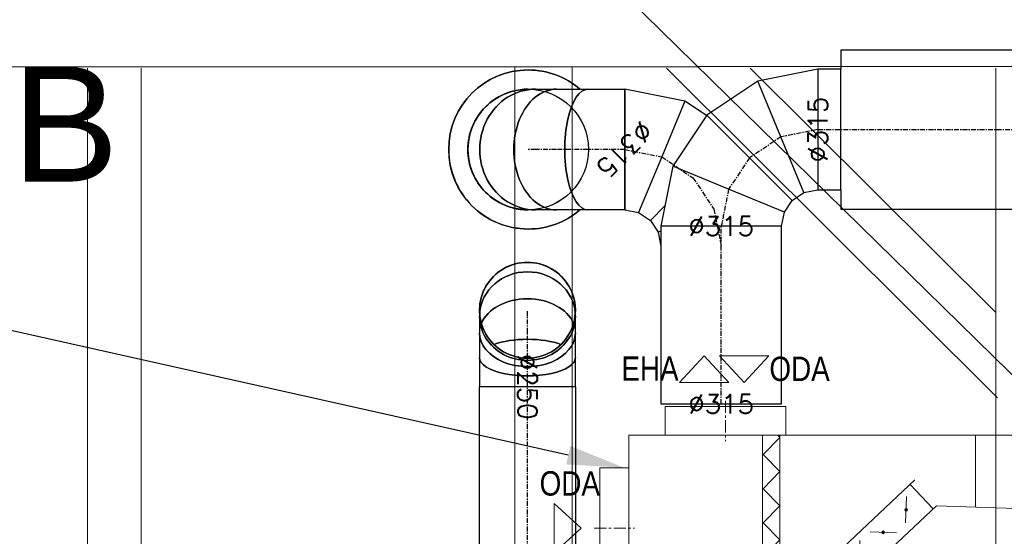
# Model space of a CAD drawing. Header units: millimetres. Extents: x -573548 to 674770, y -246895 to -89040.
# Tile 165 of 199: x 96853 to 99423, y -190646 to -189298. Entities that reach past the tile are written whole.
import ezdxf
from ezdxf import colors
from ezdxf.entities.mleader import LeaderData, LeaderLine
from ezdxf.math import Vec2, Vec3

# ---------------------------------------------------------------- set-up
doc = ezdxf.new("R2010")
doc.units = ezdxf.units.MM
for name, pattern in [('CENTER', [10.16, 6.35, -1.27, 1.27, -1.27]), ('HIDDEN', [375, 250, -125]), ('Oś', [22.225, 12.7, -3.175, 3.175, -3.175])]:
    doc.linetypes.add(name, pattern=pattern)
for name, color, linetype in [('__S_WM_OPIS', 151, 'Continuous'), ('FLUID-CZERPNY-50-DIM', 7, 'Continuous'), ('FLUID-CZERPNY-SYM', 7, 'Continuous'), ('FLUID-N2', 7, 'Continuous'), ('FLUID-N2-50-DIM', 7, 'Continuous'), ('FLUID-N2-SYM', 7, 'Continuous'), ('FLUID-WYRZUTOWY-50-DIM', 7, 'Continuous'), ('FLUID-WYRZUTOWY-SYM', 7, 'Continuous')]:
    doc.layers.add(name, color=color, linetype=linetype)
for name, color, linetype, lineweight in [('A_komin_Nr_pióra__6', 8, 'Continuous', 9), ('A_słupy wysokie_Nr_pióra__1', 8, 'Continuous', 9), ('Axial', 7, 'CENTER', 9), ('Dimensions', 7, 'Continuous', 9), ('FLUID-CZERPNY', 7, 'Continuous', 30), ('FLUID-WYRZUTOWY', 7, 'Continuous', 30), ('Hidden', 7, 'HIDDEN', 9), ('krokwie_Nr_pióra__1', 8, 'Continuous', 9), ('Main', 7, 'Continuous', 20), ('miecze_Nr_pióra__1', 8, 'Continuous', 9), ('słupki niskie_Nr_pióra__2', 8, 'Continuous', 9)]:
    doc.layers.add(name, color=color, linetype=linetype, lineweight=lineweight)
doc.styles.add('FDBES', font='simplex.shx')
doc.styles.add('SLDTEXTSTYLE2', font='TXT', dxfattribs={"width": 0.605})
doc.styles.get("Standard").update_dxf_attribs({"font": 'arial.ttf'})
doc.styles.add('WĄSKI 2', font='arial.ttf', dxfattribs={"width": 0.7})

# ---------------------------------------------------------------- blocks, each defined once
blk = doc.blocks.new('A$C685D2BB2')
at = {"layer": 'A_komin_Nr_pióra__6'}
blk.add_line((22384.4, 11594.1), (19914.4, 14013.9), dxfattribs=at)
at = {"layer": 'A_słupy wysokie_Nr_pióra__1'}
for p, q in [((17364.4, 13476.9), (20466.8, 13476.9)), ((18869.9, 13473.1), (18869.9, 11403.1)), ((19009.9, 13473.1), (19009.9, 11403.1))]:
    blk.add_line(p, q, dxfattribs=at)
at = {"layer": 'krokwie_Nr_pióra__1'}
for p, q in [((19985, 11403.1), (19985, 13476.9)), ((20135, 11403.1), (20135, 13476.9)), ((21245, 12613.1), (20380.8, 13473.1)), ((21240.1, 12715.2), (21240.1, 11383.5))]:
    blk.add_line(p, q, dxfattribs=at)
at = {"layer": 'miecze_Nr_pióra__1'}
blk.add_line((21240.1, 12835.5), (20599.3, 13473.1), dxfattribs=at)
at = {"layer": 'słupki niskie_Nr_pióra__2'}
for p, q in [((20462.1, 13477.3), (22972.8, 13477.3)), ((21240.1, 13473.1), (21240.1, 12715.2))]:
    blk.add_line(p, q, dxfattribs=at)
blk = doc.blocks.new('*U60501')
at = {"color": 220, "linetype": 'Continuous', "lineweight": -3, "extrusion": (1, 2.74201e-32, -1.83697e-16)}
for major_axis, start_param, end_param in [((0, 0, -157.5), 1.570796, 3.141593), ((0, 0, -157.5), 0, 1.570796), ((0, 0, 157.5), 3.140858, 3.141593), ((0, 0, 157.5), 0, 3.140772), ((0, 0, 157.5), 3.140772, 3.140858)]:
    blk.add_ellipse((0, 0), major_axis=major_axis, ratio=1, start_param=start_param, end_param=end_param, dxfattribs=at)
at = {"color": 220, "linetype": 'Continuous', "lineweight": -2, "extrusion": (-1, -2.74201e-32, 1.83697e-16)}
for start_param, end_param in [(1.570796, 3.141593), (0, 1.570796)]:
    blk.add_ellipse((0, 0), major_axis=(0, 0, 157.5), ratio=1, start_param=start_param, end_param=end_param, dxfattribs=at)
at = {"color": 220, "linetype": 'Continuous', "lineweight": -3, "extrusion": (1, 1.83697e-16, -7.38137e-32)}
blk.add_ellipse((0, 0), major_axis=(0, 157.5), ratio=1, start_param=0, end_param=1.570793, dxfattribs=at)
blk.add_ellipse((0, 0), major_axis=(0, 157.5), ratio=1, start_param=0, end_param=1.570793, dxfattribs=at)
at = {"color": 220, "linetype": 'Continuous', "lineweight": -3, "extrusion": (1, -1.34819e-19, -1.83562e-16)}
for start_param, end_param in [(0.000734, 1.571531), (0, 0.000734)]:
    blk.add_ellipse((0, 0), major_axis=(0, -0.1, -157.5), ratio=1, start_param=start_param, end_param=end_param, dxfattribs=at)
at = {"color": 220, "linetype": 'Continuous', "lineweight": -3, "extrusion": (1, -1.50642e-19, -1.83546e-16)}
for start_param, end_param in [(0.000821, 1.571617), (0.000086, 0.000821), (0, 0.000086)]:
    blk.add_ellipse((0, 0), major_axis=(0, -0.1, -157.5), ratio=1, start_param=start_param, end_param=end_param, dxfattribs=at)
blk = doc.blocks.new('*U60514')
at = {"color": 0, "linetype": 'ByBlock', "lineweight": -2, "extrusion": (-1, -6.74892e-32, 1.83697e-16)}
for major_axis, start_param, end_param in [((0, 0, 207.5), 1.570796, 3.141593), ((0, 0, 207.5), 0, 1.570796), ((0, 0, -207.5), 0, 0.708967)]:
    blk.add_ellipse((0, 0), major_axis=major_axis, ratio=1, start_param=start_param, end_param=end_param, dxfattribs=at)
at = {"color": 0, "linetype": 'ByBlock', "lineweight": -2, "extrusion": (1, 1.83697e-16, -3.33068e-33)}
for start_param, end_param in [(0, 1.570796), (0, 1.570796), (1.570796, 2.279759), (1.570796, 2.279755)]:
    blk.add_ellipse((0, 0), major_axis=(0, 207.5), ratio=1, start_param=start_param, end_param=end_param, dxfattribs=at)
at = {"color": 0, "linetype": 'ByBlock', "lineweight": -2, "extrusion": (1, -1.29145e-17, -1.50566e-17)}
for start_param, end_param in [(0.708967, 2.279763), (0, 0.708967)]:
    blk.add_ellipse((0, 0), major_axis=(0, -135.1, -157.5), ratio=1, start_param=start_param, end_param=end_param, dxfattribs=at)
at = {"color": 0, "linetype": 'ByBlock', "lineweight": -2, "extrusion": (1, -1.29138e-17, -1.50556e-17)}
for start_param, end_param in [(0.708972, 2.279768), (0, 0.708972)]:
    blk.add_ellipse((0, 0), major_axis=(0, -135.1, -157.5), ratio=1, start_param=start_param, end_param=end_param, dxfattribs=at)
at = {"color": 220, "linetype": 'Continuous', "lineweight": -3, "extrusion": (1, 2.74201e-32, -1.83697e-16)}
for major_axis, start_param, end_param in [((0, 0, -157.5), 1.570796, 3.141593), ((0, 0, -157.5), 0, 1.570796), ((0, 0, 157.5), 3.140493, 3.141593), ((0, 0, 157.5), 0, 3.140271), ((0, 0, 157.5), 3.140271, 3.140493)]:
    blk.add_ellipse((0, 0), major_axis=major_axis, ratio=1, start_param=start_param, end_param=end_param, dxfattribs=at)
at = {"color": 220, "linetype": 'Continuous', "lineweight": -2, "extrusion": (-1, -2.74201e-32, 1.83697e-16)}
for major_axis, start_param, end_param in [((0, 0, 157.5), 1.570796, 3.141593), ((0, 0, 157.5), 0, 1.570796), ((0, 0, -157.5), 0, 0.0011)]:
    blk.add_ellipse((0, 0), major_axis=major_axis, ratio=1, start_param=start_param, end_param=end_param, dxfattribs=at)
at = {"color": 220, "linetype": 'Continuous', "lineweight": -3, "extrusion": (-1, -1.83697e-16, -3.38709e-29)}
for start_param, end_param in [(0, 1.570796), (1.570796, 1.571896), (1.571896, 1.572118)]:
    blk.add_ellipse((0, 0), major_axis=(0, 157.5), ratio=1, start_param=start_param, end_param=end_param, dxfattribs=at)
at = {"color": 220, "linetype": 'Continuous', "lineweight": -3, "extrusion": (-1, -2.74201e-32, 1.83697e-16)}
blk.add_ellipse((0, 0), major_axis=(0, 0, 157.5), ratio=1, start_param=0, end_param=1.570796, dxfattribs=at)
at = {"color": 0, "linetype": 'ByBlock', "lineweight": -2, "extrusion": (-1, -1.98899e-16, 1.70658e-16)}
blk.add_ellipse((0, 0), major_axis=(0, -135.1, 157.5), ratio=1, start_param=0, end_param=0.708963, dxfattribs=at)
blk = doc.blocks.new('*U60516')
at = {"color": 0, "linetype": 'ByBlock', "lineweight": -2}
for p, q in [((0, 47.2, 157.5), (0, 28.1, 157.5)), ((0, 28.1, -157.5), (0, 47.2, -157.5)), ((0, 28.1, 157.5), (0, -26.6, 157.5)), ((0, -26.6, -157.5), (0, 28.1, -157.5)), ((0, -26.6, 157.5), (0, -108.3, 157.5)), ((0, -108.3, -157.5), (0, -26.6, -157.5)), ((0, -108.3, 157.5), (0, -204.8, 157.5)), ((0, -204.8, -157.5), (0, -108.3, -157.5))]:
    blk.add_line(p, q, dxfattribs=at)
at = {"color": 220, "linetype": 'Continuous', "lineweight": -2}
blk.add_line((0, -204.8, 157.5), (0, -204.8, -157.5), dxfattribs=at)
at = {"color": 220, "linetype": 'Continuous', "lineweight": -2, "extrusion": (-1, 1.11022e-16, 1.83697e-16)}
blk.add_ellipse((0, 47.2), major_axis=(0, 0, 157.5), ratio=1, start_param=0, end_param=3.141593, dxfattribs=at)
at = {"color": 220, "linetype": 'Continuous', "lineweight": -3, "extrusion": (-1, -1.83697e-16, 1.83697e-16)}
for centre, ratio in [((0, 28.1), 0.92388), ((0, -26.6), 0.707107), ((0, -108.3), 0.382683)]:
    blk.add_ellipse(centre, major_axis=(0, 0, 157.5), ratio=ratio, start_param=0, end_param=3.141593, dxfattribs=at)
at = {"color": 220, "linetype": 'Continuous', "lineweight": -3, "extrusion": (1, 1.83697e-16, -1.83697e-16)}
for centre, ratio in [((0, 28.1), 0.92388), ((0, -26.6), 0.707107), ((0, -108.3), 0.382683)]:
    blk.add_ellipse(centre, major_axis=(0, 0, -157.5), ratio=ratio, start_param=0, end_param=3.141593, dxfattribs=at)
at = {"layer": 'FLUID-WYRZUTOWY-SYM', "linetype": 'Oś', "lineweight": -3}
for p, q in [((0, 28.1), (0, 47.2)), ((0, -26.6), (0, 28.1)), ((0, -108.3), (0, -26.6)), ((0, -204.8), (0, -108.3))]:
    blk.add_line(p, q, dxfattribs=at)
blk = doc.blocks.new('*U60504')
at = {"color": 5, "linetype": 'Continuous', "lineweight": -3, "extrusion": (1, 1.6703e-48, 9.09269e-33)}
for major_axis in [(0, 0, -125), (0, 0, 125)]:
    blk.add_ellipse((0, 0), major_axis=major_axis, ratio=1, start_param=0, end_param=3.141593, dxfattribs=at)
at = {"color": 5, "linetype": 'Continuous', "lineweight": -2, "extrusion": (-1, 1.42626e-29, -4.27794e-29)}
blk.add_ellipse((0, 0), major_axis=(0, 0, 125), ratio=1, start_param=0, end_param=3.141593, dxfattribs=at)
at = {"color": 5, "linetype": 'Continuous', "lineweight": -2, "extrusion": (-1, -1.42626e-29, 4.27612e-29)}
blk.add_ellipse((0, 0), major_axis=(0, 0, -125), ratio=1, start_param=0, end_param=3.141593, dxfattribs=at)
blk = doc.blocks.new('*U60518')
at = {"color": 0, "linetype": 'ByBlock', "lineweight": -2}
for p, q in [((0, 37.5, 125), (0, 22.3, 125)), ((0, 22.3, -125), (0, 37.5, -125)), ((0, 22.3, 125), (0, -21.1, 125)), ((0, -21.1, -125), (0, 22.3, -125)), ((0, -21.1, 125), (0, -86, 125)), ((0, -86, -125), (0, -21.1, -125)), ((0, -86, 125), (0, -162.5, 125)), ((0, -162, -125), (0, -86, -125))]:
    blk.add_line(p, q, dxfattribs=at)
at = {"color": 5, "linetype": 'Continuous', "lineweight": -2}
for p, q in [((0, -162.5), (0, -162.5, 125)), ((0, -162.5, -125), (0, -162.5))]:
    blk.add_line(p, q, dxfattribs=at)
at = {"color": 5, "linetype": 'Continuous', "lineweight": -2, "extrusion": (-1, 1.11022e-16, 1.02042e-31)}
for major_axis, end_param in [((0, 0, 125), 1.570796), ((0, 0, -125), 3.141593)]:
    blk.add_ellipse((0, 37.5), major_axis=major_axis, ratio=1, start_param=0, end_param=end_param, dxfattribs=at)
at = {"color": 5, "linetype": 'Continuous', "lineweight": -2, "extrusion": (-1, -6.12323e-17, -8.32946e-32)}
blk.add_ellipse((0, 37.5), major_axis=(0, 125), ratio=1, start_param=0, end_param=1.570796, dxfattribs=at)
at = {"color": 5, "linetype": 'Continuous', "lineweight": -3, "extrusion": (-1, -6.12323e-17, 4.93038e-32)}
for centre, major_axis, ratio, start_param, end_param in [((0, 22.3), (0, 0, 125), 0.92388, 0.063272, 1.570796), ((0, 22.3), (0, 0, -125), 0.92388, 4.712389, 6.219921), ((0, -21.1), (0, 0, 125), 0.707107, 0.278084, 1.570796), ((0, -21.1), (0, 0, -125), 0.707107, 4.712389, 6.005102), ((0, 22.3), (0, 0, -125), 0.92388, 0, 3.141593), ((0, -21.1), (0, 0, -125), 0.707107, 0, 3.141593), ((0, -86), (0, 0, 125), 0.382683, 0.795684, 1.570796), ((0, -86), (0, 0, -125), 0.382683, 4.712389, 5.487501), ((0, -86), (0, 0, -125), 0.382683, 0, 3.141593)]:
    blk.add_ellipse(centre, major_axis=major_axis, ratio=ratio, start_param=start_param, end_param=end_param, dxfattribs=at)
at = {"color": 5, "linetype": 'Continuous', "lineweight": -3, "extrusion": (1, 6.12323e-17, -4.93038e-32)}
for centre, major_axis, ratio, start_param, end_param in [((0, 22.3), (0, 0, 125), 0.92388, 4.712389, 6.219913), ((0, 22.3), (0, 0, -125), 0.92388, 0.063264, 1.570796), ((0, -21.1), (0, 0, 125), 0.707107, 4.712389, 6.005101), ((0, -21.1), (0, 0, -125), 0.707107, 0.278084, 1.570796), ((0, 22.3), (0, 0, 125), 0.92388, 0, 3.141593), ((0, -21.1), (0, 0, 125), 0.707107, 0, 3.141593), ((0, -86), (0, 0, 125), 0.382683, 4.712389, 5.487501), ((0, -86), (0, 0, -125), 0.382683, 0.795684, 1.570796), ((0, -86), (0, 0, 125), 0.382683, 0, 3.141593)]:
    blk.add_ellipse(centre, major_axis=major_axis, ratio=ratio, start_param=start_param, end_param=end_param, dxfattribs=at)
at = {"layer": 'FLUID-N2-SYM', "linetype": 'Oś', "lineweight": -3}
for p, q in [((0, 22.3), (0, 37.5)), ((0, 22.3), (0, 37.5)), ((0, -21.1), (0, 22.3)), ((0, -21.1), (0, 22.3)), ((0, -86), (0, -21.1)), ((0, -86), (0, -21.1)), ((0, -162.5), (0, -86)), ((0, -87.5), (0, -86)), ((0, -162.5), (0, -162))]:
    blk.add_line(p, q, dxfattribs=at)
blk = doc.blocks.new('*U60520')
at = {"color": 0, "linetype": 'ByBlock', "lineweight": -2}
for p, q in [((-288.3, 0, -125), (-378.3, 0, -125)), ((-378.3, 0, 125), (-288.3, 0, 125)), ((393.5, 0, -125), (-28.3, 0, -125)), ((-28.3, 0, 125), (393.5, 0, 125))]:
    blk.add_line(p, q, dxfattribs=at)
at = {"color": 5, "linetype": 'Continuous', "lineweight": -2}
blk.add_line((393.5, 0, -125), (393.5, 0, 125), dxfattribs=at)
at = {"layer": 'FLUID-N2-SYM', "linetype": 'Oś', "lineweight": -3}
for p, q in [((-378.3, 0), (-288.3, 0)), ((-28.3, 0), (393.5, 0)), ((393, 0), (393.5, 0))]:
    blk.add_line(p, q, dxfattribs=at)
blk = doc.blocks.new('*U60509')
at = {"color": 0, "linetype": 'ByBlock', "lineweight": -2}
for p, q in [((-135.6, 8.8), (-173.6, -48)), ((-173.6, -48), (-204.8, -204.8)), ((137.9, -137.9), (168.6, -117.4)), ((168.6, -117.4), (204.8, -110.2)), ((117.4, -168.6), (137.9, -137.9)), ((110.2, -204.8), (117.4, -168.6))]:
    blk.add_line(p, q, dxfattribs=at)
at = {"color": 220, "linetype": 'Continuous', "lineweight": -3}
for p, q in [((-173.6, -48), (-28.1, -108.3)), ((99.7, -99.7), (137.9, -137.9)), ((152.6, -78.9), (152.7, -79.1)), ((-28.1, -108.3), (117.4, -168.6)), ((165.6, -110.2), (168.6, -117.4))]:
    blk.add_line(p, q, dxfattribs=at)
at = {"color": 220, "linetype": 'Continuous', "lineweight": -2}
for p, q in [((-47.2, -204.8), (-204.8, -204.8)), ((110.2, -204.8), (-47.2, -204.8))]:
    blk.add_line(p, q, dxfattribs=at)
at = {"layer": 'FLUID-WYRZUTOWY-SYM', "linetype": 'Oś', "lineweight": -3}
for p, q in [((26.6, -26.6), (108.3, 28.1)), ((108.3, 28.1), (204.8, 47.2)), ((-28.1, -108.3), (26.6, -26.6)), ((-47.2, -204.8), (-28.1, -108.3))]:
    blk.add_line(p, q, dxfattribs=at)
blk = doc.blocks.new('*U60526')
at = {"color": 0, "linetype": 'ByBlock', "lineweight": -2}
blk.add_line((100, 157.5), (-100, 157.5), dxfattribs=at)
blk = doc.blocks.new('*U60519')
at = {"color": 0, "linetype": 'ByBlock', "lineweight": -2}
for p, q in [((-440, 207.5), (-440, 157.5)), ((440, 207.5), (-440, 207.5)), ((440, 0), (440, 207.5)), ((-440, 157.5), (-500, 157.5)), ((500, 157.5), (440, 157.5)), ((440, -207.5), (440, 0)), ((-500, -157.5), (-440, -157.5)), ((-440, -157.5), (-440, -207.5)), ((440, -157.5), (500, -157.5)), ((-440, -207.5), (440, -207.5))]:
    blk.add_line(p, q, dxfattribs=at)
at = {"color": 150, "linetype": 'Continuous', "lineweight": -2}
for p, q in [((-500, 157.5), (-500, 0)), ((500, 0), (500, 157.5)), ((-500, 0), (-500, -157.5)), ((500, -157.5), (500, 0))]:
    blk.add_line(p, q, dxfattribs=at)
at = {"color": 150, "linetype": 'Continuous', "lineweight": -3}
for p, q in [((-440, 0), (-440, 157.5)), ((-440, -157.5), (-440, 0))]:
    blk.add_line(p, q, dxfattribs=at)
at = {"layer": 'FLUID-CZERPNY-SYM', "linetype": 'Oś', "lineweight": -3}
blk.add_line((-500, 0), (500, 0), dxfattribs=at)
blk = doc.blocks.new('*U60517')
at = {"color": 0, "linetype": 'ByBlock', "lineweight": -2}
for p, q in [((48, 173.6), (204.7, 204.7)), ((-84.8, 84.8), (48, 173.6)), ((-173.6, -48), (-84.8, 84.8)), ((-204.8, -204.8), (-173.6, -48)), ((168.6, -117.4), (137.9, -137.9)), ((204.7, -110.3), (168.6, -117.4)), ((137.9, -137.9), (117.4, -168.6)), ((117.4, -168.6), (110.2, -204.8))]:
    blk.add_line(p, q, dxfattribs=at)
at = {"color": 150, "linetype": 'Continuous', "lineweight": -2}
for p, q in [((204.7, 47.2), (204.7, 204.7)), ((204.7, -110.3), (204.7, 47.2)), ((-204.8, -204.8), (-47.2, -204.8)), ((-47.2, -204.8), (110.2, -204.8))]:
    blk.add_line(p, q, dxfattribs=at)
at = {"color": 150, "linetype": 'Continuous', "lineweight": -3}
for p, q in [((108.3, 28.1), (48, 173.6)), ((26.6, -26.6), (-84.8, 84.8)), ((168.6, -117.4), (108.3, 28.1)), ((-28.1, -108.3), (-173.6, -48)), ((137.9, -137.9), (26.6, -26.6)), ((117.4, -168.6), (-28.1, -108.3))]:
    blk.add_line(p, q, dxfattribs=at)
at = {"layer": 'FLUID-CZERPNY-SYM', "linetype": 'Oś', "lineweight": -3}
for p, q in [((26.6, -26.6), (108.3, 28.1)), ((108.3, 28.1), (204.7, 47.2)), ((-28.1, -108.3), (26.6, -26.6)), ((-47.2, -204.8), (-28.1, -108.3))]:
    blk.add_line(p, q, dxfattribs=at)
blk = doc.blocks.new('*U60529')
at = {"color": 150, "linetype": 'Continuous', "lineweight": -2}
for p, q in [((-232, 157.5), (-232, 0)), ((232, 0), (232, 157.5)), ((-232, 0), (-232, -157.5)), ((232, -157.5), (232, 0))]:
    blk.add_line(p, q, dxfattribs=at)
at = {"color": 0, "linetype": 'ByBlock', "lineweight": -2}
for p, q in [((232, 157.5), (-232, 157.5)), ((-232, -157.5), (232, -157.5))]:
    blk.add_line(p, q, dxfattribs=at)
at = {"layer": 'FLUID-CZERPNY-SYM', "linetype": 'Oś', "lineweight": -3}
blk.add_line((-232, 0), (232, 0), dxfattribs=at)
blk = doc.blocks.new('A$C685D2E90')
at = {"layer": 'Main'}
for points in [[(1080.1, 941.6, 1), (1074.8, 946.8, 1)], [(1020.6, 882.6, 1), (1015.3, 887.8, 1)], [(958.4, 827.4, 1), (953.2, 832.6, 1)], [(897.6, 770.2, 1), (892.3, 775.5, 1)]]:
    blk.add_hatch(color=256, dxfattribs=at).paths.add_polyline_path(points)
blk.add_lwpolyline([(1890.7, 1071.9), (1890.7, 835.1), (2095.4, 835.1), (2095.4, 1071.9)], close=True)
at = {"layer": 'Axial', "ltscale": 5}
for p, q in [((606.5, 1228.3), (606.5, 1123.3)), ((1910.5, 1228.3), (1910.5, 1123.3)), ((263.5, 896.3), (368.5, 896.3)), ((2253.5, 896.3), (2148.5, 896.3)), ((263.5, 475.3), (368.5, 475.3)), ((2253.5, 475.3), (2148.5, 475.3))]:
    blk.add_line(p, q, dxfattribs=at)
at = {"layer": 'Dimensions'}
for p, q in [((550.6, 1345.7), (486.1, 1275.9)), ((615, 1275.9), (550.6, 1345.7)), ((590.7, 1345.7), (655.2, 1275.9)), ((719.6, 1345.7), (590.7, 1345.7)), ((655.2, 1275.9), (719.6, 1345.7)), ((1847, 1345.7), (1782.5, 1275.9)), ((1911.5, 1275.9), (1847, 1345.7)), ((1887.1, 1345.7), (1951.6, 1275.9)), ((2016, 1345.7), (1887.1, 1345.7)), ((1951.6, 1275.9), (2016, 1345.7)), ((486.1, 1275.9), (615, 1275.9)), ((1782.5, 1275.9), (1911.5, 1275.9)), ((159.2, 960.7), (159.2, 831.8)), ((229, 896.3), (159.2, 960.7)), ((2306.4, 896.3), (2376.2, 960.7)), ((2376.2, 960.7), (2376.2, 831.8)), ((159.2, 831.8), (229, 896.3)), ((2376.2, 831.8), (2306.4, 896.3)), ((159.2, 475.3), (229, 539.7)), ((229, 539.7), (229, 410.8)), ((2306.4, 539.7), (2306.4, 410.8)), ((2376.2, 475.3), (2306.4, 539.7)), ((229, 410.8), (159.2, 475.3)), ((2306.4, 410.8), (2376.2, 475.3))]:
    blk.add_line(p, q, dxfattribs=at)
at = {"layer": 'Hidden', "linetype": 'HIDDEN', "ltscale": 15}
for p, q in [((449, 1213.3), (449, 1138.3)), ((449, 1213.3), (764, 1213.3)), ((764, 1138.3), (764, 1213.3)), ((1753, 1213.3), (1753, 1138.3)), ((1753, 1213.3), (2068, 1213.3)), ((2068, 1138.3), (2068, 1213.3))]:
    blk.add_line(p, q, dxfattribs=at)
at = {"layer": 'Main'}
for p, q in [((353.5, 1138.3), (2163.5, 1138.3)), ((353.5, 1138.3), (353.5, 233.3)), ((702.4, 1138.3), (702.4, 685.8)), ((748.4, 1132.9), (704.4, 1088.3)), ((748.4, 1132.9), (743.1, 1138.3)), ((748.4, 1138.3), (748.4, 685.8)), ((1258.5, 951.2), (1258.5, 1138.3)), ((1768.6, 1138.3), (1768.6, 685.8)), ((1768.6, 1132.9), (1773.9, 1138.3)), ((1768.6, 1132.9), (1812.6, 1088.3)), ((1814.6, 1138.3), (1814.6, 685.8)), ((2163.5, 1138.3), (2163.5, 233.3)), ((748.4, 1043.7), (704.4, 1088.3)), ((1768.6, 1043.7), (1812.6, 1088.3)), ((278.5, 1053.8), (353.5, 1053.8)), ((278.5, 738.8), (278.5, 1053.8)), ((2238.5, 1053.8), (2163.5, 1053.8)), ((2238.5, 738.8), (2238.5, 1053.8)), ((748.4, 1043.7), (704.4, 999.1)), ((1768.6, 1043.7), (1812.6, 999.1)), ((1100.7, 1022.1), (836.9, 774.4)), ((1148, 946.1), (1087.9, 1010.1)), ((748.4, 954.5), (704.4, 999.1)), ((1076.4, 910.1), (1078.5, 978.4)), ((1768.6, 954.5), (1812.6, 999.1)), ((748.4, 954.5), (704.4, 910)), ((1157, 954.4), (892.9, 706.8)), ((1157, 954.4), (1402.8, 946.5)), ((1768.6, 954.5), (1812.6, 910)), ((1650.5, 682.4), (1402.8, 946.5)), ((748.4, 865.4), (704.4, 910)), ((1768.6, 865.4), (1812.6, 910)), ((1052.1, 884.2), (983.8, 886.3)), ((748.4, 865.4), (704.4, 820.8)), ((956.8, 864.1), (954.7, 795.8)), ((1768.6, 865.4), (1812.6, 820.8)), ((748.4, 776.2), (704.4, 820.8)), ((1768.6, 776.2), (1812.6, 820.8)), ((748.4, 776.2), (704.4, 731.6)), ((836.9, 774.4), (824.1, 762.3)), ((897, 710.3), (836.9, 774.4)), ((860.8, 773.9), (929.1, 771.8)), ((1206, 774.3), (1189.8, 757)), ((1274.4, 710.2), (1206, 774.3)), ((1768.6, 776.2), (1812.6, 731.6)), ((1258.2, 692.9), (1189.8, 757)), ((1329.7, 769.2), (1217.9, 650)), ((1347, 753), (1235.2, 633.8)), ((1329.7, 769.2), (1347, 753)), ((353.5, 738.8), (278.5, 738.8)), ((748.4, 687.1), (704.4, 731.6)), ((1768.6, 687.1), (1812.6, 731.6)), ((2163.5, 738.8), (2238.5, 738.8)), ((892.9, 706.8), (892.2, 685.8)), ((1291.7, 694), (1329.7, 658.4)), ((892.2, 685.8), (353.5, 685.8)), ((748.2, 685.8), (640.4, 233.3)), ((748.4, 687.1), (747.2, 685.8)), ((892.2, 685.8), (1139.8, 421.7)), ((1275.5, 676.7), (1313.5, 641.1)), ((1647.3, 685.8), (2163.5, 685.8)), ((1649.8, 661.4), (1650.5, 682.4)), ((1661.2, 685.8), (1661.2, 264.7)), ((1768.6, 687.1), (1769.9, 685.8)), ((1768.6, 687.1), (1769.9, 685.8)), ((1768.6, 685.8), (1768.6, 263.1)), ((1768.8, 685.8), (1876.6, 233.3)), ((1978.5, 685.8), (2082.9, 233.3)), ((2072.6, 685.8), (2163.5, 279.7)), ((2163.5, 685.8), (2218.1, 685.8)), ((1385.7, 413.8), (1649.8, 661.4)), ((278.5, 632.8), (353.5, 632.8)), ((278.5, 317.8), (278.5, 632.8)), ((2238.5, 632.8), (2163.5, 632.8)), ((2238.5, 317.8), (2238.5, 632.8)), ((612.5, 536.2), (629.2, 605.9)), ((629.2, 605.9), (625.3, 589.6)), ((629.2, 605.9), (628.8, 604.2)), ((628.8, 604.2), (676.7, 592.6)), ((677.1, 594.4), (675, 585.4)), ((676.7, 592.6), (677.1, 594.4)), ((1839.9, 594.4), (1842, 585.4)), ((1840.3, 592.6), (1839.9, 594.4)), ((1888.2, 604.2), (1840.3, 592.6)), ((1904.6, 536.2), (1887.8, 605.9)), ((1887.8, 605.9), (1888.2, 604.2)), ((1887.8, 605.9), (1891.7, 589.6)), ((678.5, 554.8), (620.3, 568.8)), ((620.3, 568.8), (624.6, 535.3)), ((721.7, 582.7), (718.7, 570.4)), ((721.7, 582.7), (723.4, 582.3)), ((1795.3, 582.7), (1793.6, 582.3)), ((1795.3, 582.7), (1798.3, 570.4)), ((1838.5, 554.8), (1896.7, 568.8)), ((1896.7, 568.8), (1892.4, 535.3)), ((2051.5, 543.5), (2051.5, 577.9)), ((689, 552.2), (655, 410.9)), ((672, 481.6), (689, 552.2)), ((678.5, 554.8), (683.2, 560.4)), ((692.5, 551.7), (693.4, 555.3)), ((1824.5, 551.7), (1823.7, 555.3)), ((1828, 552.2), (1862, 410.9)), ((1845, 481.6), (1828, 552.2)), ((1838.5, 554.8), (1833.8, 560.4)), ((2034.3, 560.7), (2068.7, 560.7)), ((599, 535.5), (582.6, 467.5)), ((596.8, 457.3), (616.1, 537.4)), ((599, 535.5), (612.5, 536.2)), ((615.6, 535.4), (606.4, 497.3)), ((612.5, 536.2), (615.6, 535.4)), ((616.1, 537.4), (653.8, 528.3)), ((634.5, 448.2), (653.8, 528.3)), ((653.3, 526.3), (659.6, 524.8)), ((669, 515.5), (659.6, 524.8)), ((672.2, 508.1), (669, 515.5)), ((1844.9, 508.1), (1848.1, 515.5)), ((1848.1, 515.5), (1857.5, 524.8)), ((1863.7, 526.3), (1857.5, 524.8)), ((1901, 537.4), (1863.3, 528.3)), ((1882.5, 448.2), (1863.3, 528.3)), ((1920.2, 457.3), (1901, 537.4)), ((1904.6, 536.2), (1901.4, 535.4)), ((1901.4, 535.4), (1910.6, 497.3)), ((1918, 535.5), (1904.6, 536.2)), ((1918, 535.5), (1934.4, 467.5)), ((606.4, 497.3), (596.8, 457.3)), ((672, 481.6), (676.5, 500.4)), ((675.9, 497.6), (672.2, 508.1)), ((1697.7, 490.8), (1732.1, 490.8)), ((1714.9, 473.6), (1714.9, 508)), ((1845, 481.6), (1840.5, 500.4)), ((1841.2, 497.6), (1844.9, 508.1)), ((1910.6, 497.3), (1920.2, 457.3)), ((2079.4, 417.2), (2066.2, 491.6)), ((582.6, 467.5), (594.1, 460)), ((668.5, 466), (660.5, 458.2)), ((1848.6, 466), (1856.5, 458.2)), ((1934.4, 467.5), (1922.9, 460)), ((594.1, 460), (577.4, 390.3)), ((586.5, 428.3), (605.6, 456.1)), ((594.1, 460), (597.3, 459.3)), ((596.8, 457.3), (634.5, 448.2)), ((635, 450.2), (641.3, 448.7)), ((641.3, 448.7), (653.9, 452.7)), ((654.4, 452.9), (641.8, 448.8)), ((653.9, 452.7), (660.1, 457.8)), ((660.5, 458.2), (654.4, 452.9)), ((1856.5, 458.2), (1862.7, 452.9)), ((1863.2, 452.7), (1857, 457.8)), ((1862.7, 452.9), (1875.2, 448.8)), ((1875.8, 448.7), (1863.2, 452.7)), ((1882.1, 450.2), (1875.8, 448.7)), ((1920.2, 457.3), (1882.5, 448.2)), ((1930.5, 428.3), (1911.5, 456.1)), ((1922.9, 460), (1919.8, 459.3)), ((1922.9, 460), (1939.7, 390.3)), ((2096.3, 452.9), (2079.4, 417.2)), ((2103.4, 394.5), (2096.3, 452.9)), ((644.7, 414.3), (586.5, 428.3)), ((644.7, 414.3), (646.4, 406.6)), ((1385.7, 413.8), (1139.8, 421.7)), ((1247.6, 233.3), (1247.6, 417.9)), ((1872.4, 414.3), (1870.6, 406.6)), ((1872.4, 414.3), (1930.5, 428.3)), ((577.4, 390.3), (577.8, 392)), ((577.8, 392), (625.7, 380.5)), ((625.3, 379), (627.4, 388)), ((657.5, 406.1), (658.4, 409.8)), ((1859.6, 406.1), (1858.7, 409.8)), ((1891.7, 379), (1889.7, 388)), ((1939.3, 392), (1891.3, 380.5)), ((1939.7, 390.3), (1939.3, 392)), ((625.3, 378.8), (626.3, 383)), ((625.7, 380.5), (625.3, 378.8)), ((670.2, 368.8), (673.2, 381.1)), ((671.9, 368.4), (670.2, 368.8)), ((1846.8, 368.8), (1843.8, 381.1)), ((1845.1, 368.4), (1846.8, 368.8)), ((1891.8, 378.8), (1890.7, 383)), ((1891.3, 380.5), (1891.8, 378.8)), ((353.5, 317.8), (278.5, 317.8)), ((2163.5, 317.8), (2238.5, 317.8)), ((1247.6, 263.3), (647.6, 263.1)), ((1247.6, 263.3), (1869.4, 263.4)), ((353.5, 233.3), (2163.5, 233.3))]:
    blk.add_line(p, q, dxfattribs=at)
at = {"layer": 'Main', "flags": 128}
for points in [[(1313.5, 641.1), (1300.2, 627), (1374.1, 600.5), (1342.9, 672.5), (1329.7, 658.4)], [(1235.2, 633.8), (1249.3, 620.6), (1177.3, 589.4), (1203.8, 663.2), (1217.9, 650)]]:
    blk.add_lwpolyline(points, dxfattribs=at)
at = {"layer": 'Main'}
for centre, radius in [((1077.4, 944.2), 3.51), ((1017.9, 885.2), 3.51), ((955.8, 830), 3.51), ((894.9, 772.8), 3.51), ((2051.5, 560.7), 30.6), ((1714.9, 490.8), 30.6), ((1196.4, 248.6), 7.5), ((1196.4, 248.6), 7.5), ((1298.7, 248.6), 7.5), ((1298.7, 248.6), 7.5)]:
    blk.add_circle(centre, radius, dxfattribs=at)
for centre, radius, start, end in [((2154.2, 685.8), 38.3, 284.0219, 75.9781), ((699.2, 579.6), 24.9, 166.4729, 226.4894), ((694.8, 576.2), 24.6, 256.4729, 339.0401), ((694.8, 576.2), 24.6, 339.0401, 346.4729), ((1822.3, 576.2), 24.6, 193.5271, 200.9599), ((1822.3, 576.2), 24.6, 200.9599, 283.5271), ((1817.8, 579.6), 24.9, 313.5106, 13.5271), ((699.2, 579.6), 24.9, 226.4894, 256.4729), ((1817.8, 579.6), 24.9, 283.5271, 313.5106), ((650.8, 383.1), 24, 107.1479, 168.1776), ((650.8, 383.1), 24, 73.9704, 107.1479), ((649.2, 386.9), 24.6, 346.473, 76.4729), ((1867.8, 386.9), 24.6, 103.5271, 193.527), ((1866.2, 383.1), 24, 72.8521, 106.0296), ((1866.2, 383.1), 24, 11.8224, 72.8521)]:
    blk.add_arc(centre, radius, start, end, dxfattribs=at)
blk.add_solid([(2112.5, 408.1), (2107.8, 368.3), (2092.4, 405.6)], dxfattribs=at)
at = {"color": 7, "linetype": 'Continuous', "lineweight": 0, "char_height": 63.5, "attachment_point": 1, "style": 'SLDTEXTSTYLE2'}
for s, insert in [('{\\fArial Narrow|b0|i0|c0|p0;\\W1;SUP}', (1663.5, 1361.1)), ('{\\fArial Narrow|b0|i0|c0|p0;\\W1;EHA}', (334.3, 1344)), ('{\\fArial Narrow|b0|i0|c0|p0;\\W1;ODA}', (720.7, 1343.5)), ('{\\fArial Narrow|b0|i0|c0|p0;\\W1;ETA}', (2034.3, 1344.4)), ('{\\fArial Narrow|b0|i0|c0|p0;\\W1;ODA}', (120.9, 1044.6)), ('{\\fArial Narrow|b0|i0|c0|p0;\\W1;ETA}', (2290.5, 1040)), ('{\\fArial Narrow|b0|i0|c0|p0;\\W1;C5}', (1952.6, 995.6)), ('{\\fArial Narrow|b0|i0|c0|p0;\\W1;SUP}', (2294.5, 626)), ('{\\fArial Narrow|b0|i0|c0|p0;\\W1;EHA}', (113.6, 615.1))]:
    blk.add_mtext(s, dxfattribs=dict(at, insert=insert))

msp = doc.modelspace()

# ---------------------------------------------------------------- block references
at = {"color": 150}
for name, p in [('A$C685D2BB2', (78160.5, -202897.5)), ('A$C685D2E90', (98089.2, -191520.6))]:
    msp.add_blockref(name, p, dxfattribs=at)
at = {"layer": 'FLUID-CZERPNY', "color": 150, "linetype": 'Continuous'}
msp.add_blockref('*U60519', (99436.3, -189584.5, -23484.4), dxfattribs=at)
at = {"layer": 'FLUID-CZERPNY', "color": 150, "linetype": 'Continuous', "extrusion": (0, -1.22465e-16, -1), "rotation": 270}
msp.add_blockref('*U60517', (-98731.6, -189631.7, 23484.4), dxfattribs=at)
at = {"layer": 'FLUID-CZERPNY', "color": 150, "linetype": 'Continuous', "rotation": 90.00000000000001}
msp.add_blockref('*U60529', (98684.3, -190068.5, -23484.4), dxfattribs=at)
at = {"layer": 'FLUID-N2', "color": 5, "linetype": 'Continuous', "extrusion": (1, -1.83697e-16, 2.46519e-32), "rotation": 270}
msp.add_blockref('*U60504', (-190056, -23178.9, 98178.4), dxfattribs=at)
at = {"layer": 'FLUID-N2', "color": 5, "linetype": 'Continuous', "extrusion": (-1, 3.06162e-16, -4.93038e-32), "rotation": 90}
msp.add_blockref('*U60518', (190093.5, -24540.9, -98178.4), dxfattribs=at)
at = {"layer": 'FLUID-N2', "color": 5, "linetype": 'Continuous', "extrusion": (-1, 3.06162e-16, -5.6241e-32), "rotation": 180}
msp.add_blockref('*U60520', (190649.1, -24578.3, -98178.4), dxfattribs=at)
at = {"layer": 'FLUID-WYRZUTOWY', "color": 220, "linetype": 'Continuous', "extrusion": (-3.67394e-16, 1, 1.83697e-16), "rotation": 270}
for name, p in [('*U60514', (-98180.3, -24769.4, -189636.6)), ('*U60501', (-98180.3, -24201.9, -189636.6))]:
    msp.add_blockref(name, p, dxfattribs=at)
at = {"layer": 'FLUID-WYRZUTOWY', "color": 220, "linetype": 'Continuous', "extrusion": (6.12323e-17, 1, 1.83697e-16), "rotation": 270}
msp.add_blockref('*U60516', (-98227.6, -23929.7, -189636.6), dxfattribs=at)
at = {"layer": 'FLUID-WYRZUTOWY', "color": 220, "linetype": 'Continuous'}
for name, p, rotation in [('*U60509', (98637.1, -189683.8, -23882.4), 270), ('*U60526', (98684.3, -189988.6, -23882.4), 90.00000000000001)]:
    msp.add_blockref(name, p, dxfattribs=dict(at, rotation=rotation))

# ---------------------------------------------------------------- texts
at = {"color": 150, "insert": (96413.1, -188920.2), "char_height": 300, "width": 210.046, "attachment_point": 1}
msp.add_mtext('PRZEKRÓJ B-B', dxfattribs=at)
at = {"layer": 'FLUID-CZERPNY-50-DIM', "insert": (98936.3, -189584.5, -23484.4), "char_height": 50, "attachment_point": 5, "rotation": 90, "style": 'FDBES'}
msp.add_mtext('∅315\\P', dxfattribs=at)
at = {"layer": 'FLUID-CZERPNY-50-DIM', "char_height": 50, "attachment_point": 5, "style": 'FDBES'}
for insert in [(98684.3, -189836.5, -23484.4), (98684.3, -190300.5, -23484.4)]:
    msp.add_mtext('∅315\\P', dxfattribs=dict(at, insert=insert))
at = {"layer": 'FLUID-WYRZUTOWY-50-DIM', "insert": (98432.3, -189636.6, -23882.4), "char_height": 50, "attachment_point": 5, "rotation": 225, "style": 'FDBES'}
msp.add_mtext('∅315\\P', dxfattribs=at)

# ---------------------------------------------------------------- next in the draw order: leaders
at = {"layer": '__S_WM_OPIS'}
ml = msp.add_multileader_mtext('Standard', dxfattribs=at)
ml.set_content('CENTRALA NAWIEWNO-WYWIEWNA NW2\\Pz przeciwprądowy wymiennikiem odzysku ciepła prod. Komfovent\\P ,lub równoważna\\PVn=1250m³/h; 250Pa, Nele=1x0,5kW; 1-230V \\PVw=1010m³/h; 250Pa, Nele=1x0,5kW; 1-230V\\PNagrzewnico-chłodnica freonowa - Qg=3,6kW/Qch=4,3kW\\PWymiary urządzenia: dł x wys x szer = 1810x905x910 mm\\PWaga: 225 kg\\P', color=256, style='WĄSKI 2')
ml.set_leader_properties()
ml.build(insert=Vec2(0, 0))
ml.multileader.update_dxf_attribs({"has_text_frame": 1, "dogleg_length": 100, "arrow_head_size": 150})
ctx = ml.context
ctx.base_point, ctx.char_height, ctx.arrow_head_size, ctx.landing_gap_size, ctx.plane_origin = Vec3(95915.1, -190058.5), 100, 150, 100, Vec3(97054.2, -188573.9)
ctx.text_align_type = 2
notes = []
notes.append((ctx, [(0, (1, 1, 0), (96006.7, -190124.3), (-0.699962, 0.71418), 65, [(0, [(98431.3, -190466.9), (96006.7, -189924.3)], 0, [])])]))
ctx.mtext.insert, ctx.mtext.alignment, ctx.mtext.flow_direction = Vec3(95891.2, -189941.8), 3, 5
ctx.mtext.has_bg_fill, ctx.mtext.bg_color, ctx.mtext.bg_scale_factor, ctx.mtext.bg_transparency, ctx.mtext.use_window_bg_color = 1, -1027028792, 1.5, 0, 1
for ctx, leaders in notes:
    for number, flags, end, landing, length, lines in leaders:
        leader = LeaderData()
        leader.index, (leader.has_last_leader_line, leader.has_dogleg_vector, leader.attachment_direction) = number, flags
        leader.last_leader_point, leader.dogleg_vector, leader.dogleg_length = Vec3(end), Vec3(landing), length
        for number, points, colour, breaks in lines:
            line = LeaderLine()
            line.index, line.vertices, line.color, line.breaks = number, Vec3.list(points), colors.encode_raw_color(colour), breaks
            leader.lines.append(line)
        ctx.leaders.append(leader)

# ---------------------------------------------------------------- next in the draw order: texts
at = {"layer": 'FLUID-N2-50-DIM', "insert": (98178.4, -190255.6, -24578.3), "char_height": 50, "attachment_point": 5, "rotation": 270, "style": 'FDBES'}
msp.add_mtext('∅250\\P', dxfattribs=at)

doc.saveas('drawing.dxf')
